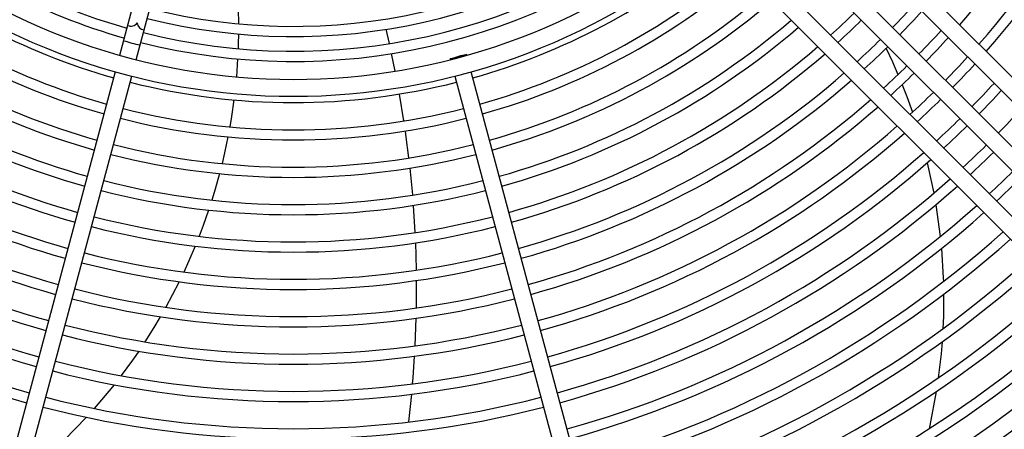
# Model space of a CAD drawing. Header units: centimetres. Extents: x -92429 to 178773, y 2337 to 428125.
# Tile 50 of 138: x 162360 to 162387, y 9139 to 9151. Entities that reach past the tile are written whole.
import ezdxf

# ---------------------------------------------------------------- set-up
doc = ezdxf.new("R2010")
doc.units = ezdxf.units.CM
doc.header["$LTSCALE"] = 50
doc.layers.add('WL_urządzenia', color=1, linetype='Continuous')

msp = doc.modelspace()

# ---------------------------------------------------------------- linework, layer by layer
at = {"layer": 'WL_urządzenia', "color": 1, "linetype": 'Continuous'}
for p, q in [((162373.514, 9162.811, 2170), (162397.542, 9138.783, 2170)), ((162397.215, 9138.455, 2170), (162373.249, 9162.421, 2170)), ((162371.676, 9160.848, 2170), (162395.641, 9136.882, 2170)), ((162395.314, 9136.554, 2170), (162371.285, 9160.582, 2170)), ((162363.016, 9149.574, 2170), (162364.948, 9156.781, 2170)), ((162363.464, 9149.454, 2170), (162365.395, 9156.661, 2170)), ((162391.184, 9143.241, 2170), (162380.564, 9153.86, 2170)), ((162380.236, 9153.532, 2170), (162390.856, 9142.913, 2170)), ((162366.25, 9150.834, 2170), (162366.257, 9150.432, 2170)), ((162366.256, 9150.152, 2170), (162366.25, 9149.885, 2170)), ((162370.372, 9149.892, 2170), (162370.282, 9150.282, 2170)), ((162366.25, 9149.885, 2170), (162366.245, 9149.752, 2170)), ((162383.916, 9149.763, 2170), (162384.089, 9149.392, 2170)), ((162370.531, 9149.141, 2170), (162370.432, 9149.62, 2170)), ((162372.484, 9149.574, 2170), (162372.478, 9149.597, 2170)), ((162366.232, 9149.474, 2170), (162366.197, 9148.988, 2170)), ((162372.031, 9149.477, 2170), (162372.037, 9149.454, 2170)), ((162384.089, 9149.392, 2170), (162384.24, 9149.047, 2170)), ((162362.896, 9149.126, 2170), (162359.009, 9134.62, 2170)), ((162359.457, 9134.5, 2170), (162363.344, 9149.006, 2170)), ((162372.157, 9149.006, 2170), (162376.044, 9134.5, 2170)), ((162376.491, 9134.62, 2170), (162372.604, 9149.126, 2170)), ((162384.353, 9148.771, 2170), (162384.477, 9148.452, 2170)), ((162370.767, 9147.786, 2170), (162370.647, 9148.517, 2170)), ((162384.477, 9148.452, 2170), (162384.633, 9148.019, 2170)), ((162366.129, 9148.356, 2170), (162366.064, 9147.902, 2170)), ((162366.064, 9147.902, 2170), (162366.017, 9147.622, 2170)), ((162365.966, 9147.348, 2170), (162365.875, 9146.914, 2170)), ((162370.821, 9147.411, 2170), (162370.807, 9147.51, 2170)), ((162370.903, 9146.775, 2170), (162370.821, 9147.411, 2170)), ((162365.875, 9146.914, 2170), (162365.806, 9146.619, 2170)), ((162385.037, 9146.638, 2170), (162385.055, 9146.563, 2170)), ((162385.055, 9146.563, 2170), (162385.214, 9145.812, 2170)), ((162365.737, 9146.346, 2170), (162365.618, 9145.919, 2170)), ((162371.005, 9145.768, 2170), (162370.934, 9146.499, 2170)), ((162365.618, 9145.919, 2170), (162365.528, 9145.623, 2170)), ((162371.005, 9145.76, 2170), (162371.005, 9145.768, 2170)), ((162371.074, 9144.739, 2170), (162371.027, 9145.482, 2170)), ((162385.27, 9145.496, 2170), (162385.39, 9144.633, 2170)), ((162365.44, 9145.353, 2170), (162365.292, 9144.931, 2170)), ((162365.292, 9144.931, 2170), (162365.181, 9144.637, 2170)), ((162371.099, 9144.11, 2170), (162371.087, 9144.46, 2170)), ((162365.074, 9144.369, 2170), (162364.9, 9143.965, 2170)), ((162385.422, 9144.302, 2170), (162385.473, 9143.502, 2170)), ((162364.9, 9143.965, 2170), (162364.762, 9143.662, 2170)), ((162371.108, 9143.714, 2170), (162371.099, 9144.11, 2170)), ((162364.635, 9143.398, 2170), (162364.449, 9143.033, 2170)), ((162371.109, 9142.684, 2170), (162371.112, 9143.433, 2170)), ((162385.473, 9143.502, 2170), (162385.477, 9143.402, 2170)), ((162385.484, 9143.057, 2170), (162385.478, 9142.461, 2170)), ((162364.449, 9143.033, 2170), (162364.27, 9142.702, 2170)), ((162364.123, 9142.443, 2170), (162363.948, 9142.148, 2170)), ((162371.074, 9141.651, 2170), (162371.103, 9142.403, 2170)), ((162385.478, 9142.461, 2170), (162385.464, 9142.118, 2170)), ((162363.948, 9142.148, 2170), (162363.702, 9141.759, 2170)), ((162385.442, 9141.759, 2170), (162385.415, 9141.435, 2170)), ((162363.533, 9141.505, 2170), (162363.453, 9141.387, 2170)), ((162385.415, 9141.435, 2170), (162385.34, 9140.781, 2170)), ((162363.361, 9141.256, 2170), (162363.054, 9140.838, 2170)), ((162363.453, 9141.387, 2170), (162363.361, 9141.256, 2170)), ((162371.018, 9140.774, 2170), (162371.059, 9141.368, 2170)), ((162371.004, 9140.614, 2170), (162371.018, 9140.774, 2170)), ((162362.815, 9140.531, 2170), (162362.322, 9139.942, 2170)), ((162362.863, 9140.591, 2170), (162362.815, 9140.531, 2170)), ((162385.284, 9140.406, 2170), (162385.107, 9139.482, 2170)), ((162370.899, 9139.575, 2170), (162370.979, 9140.331, 2170)), ((162362.107, 9139.703, 2170), (162361.5, 9139.078, 2170)), ((162385.107, 9139.482, 2170), (162385.086, 9139.388, 2170))]:
    msp.add_line(p, q, dxfattribs=at)
for points in [[(162363.234, 9150.387, 0.374287), (162363.493, 9150.457, 0.374287), (162363.682, 9150.267)], [(162363.123, 9149.97, -0.037253), (162363.344, 9149.901, -0.037253), (162363.57, 9149.85)], [(162372.031, 9149.477, -0.037253), (162372.257, 9149.528, -0.037253), (162372.478, 9149.597)], [(162372.252, 9149.545, -0.037253), (162372.031, 9149.477)], [(162372.478, 9149.597, -0.037253), (162372.252, 9149.545)]]:
    msp.add_lwpolyline(points, format="xyb", dxfattribs=at)
msp.add_circle((162367.75, 9166.346, 2170), 47.277, dxfattribs=at)
for radius, start, end in [(47.277, 229.4416, 220.5584), (42.566, 227.9961, 222.0039), (42.222, 228.0205, 221.9795), (42.012, 228.0356, 221.9644), (24.177, 318.7373, 344.4508), (24.918, 318.626, 344.4671), (25.196, 318.586, 344.473), (16.262, 255.8165, 309.439), (15.984, 255.8307, 309.342), (16.94, 230.3379, 254.2161), (16.662, 230.4272, 254.203), (16.94, 255.7839, 309.6621), (16.662, 255.797, 309.5728), (17.428, 230.1881, 309.8119), (18.063, 230.0051, 254.2649), (17.891, 230.0533, 309.9467), (18.063, 285.7351, 309.9949), (18.804, 229.8074, 254.2938), (18.804, 285.7062, 310.1926), (19.082, 229.7372, 254.3041), (19.082, 285.6959, 310.2628), (19.823, 229.5598, 254.3301), (19.823, 285.6699, 310.4402), (20.101, 229.4966, 254.3394), (20.101, 285.6606, 310.5034), (22.88, 315.5804, 317.7868), (21.861, 312.0832, 314.3926), (23.158, 315.5734, 317.7533), (21.12, 229.2792, 254.3713), (20.842, 229.3364, 254.3629), (20.842, 285.6371, 310.6636), (21.12, 285.6287, 310.7208), (22.139, 312.1199, 314.4002), (23.899, 315.5556, 317.6679), (24.177, 315.5492, 317.6372), (21.861, 229.1339, 254.3926), (21.861, 285.6074, 310.8661), (22.88, 312.2132, 314.4196), (23.158, 312.2467, 314.4266), (22.139, 229.0819, 254.4002), (22.139, 285.5998, 310.9181), (24.918, 315.5329, 317.5587), (23.899, 312.3321, 314.4444), (25.196, 315.527, 317.5304), (22.88, 228.9495, 254.4196), (22.88, 285.5804, 311.0505), (24.177, 312.3628, 314.4508), (23.158, 228.902, 254.4266), (18.063, 255.7351, 284.2649), (23.158, 285.5734, 311.098), (25.937, 315.512, 317.4581), (24.918, 312.4413, 314.4671), (26.215, 315.5065, 317.432), (24.177, 228.7373, 254.4508), (23.899, 228.7809, 254.4444), (23.899, 285.5556, 311.2191), (24.177, 285.5492, 311.2627), (25.196, 312.4696, 314.473), (18.804, 255.7062, 284.2938), (26.956, 315.4926, 317.3651), (24.918, 228.626, 254.4671), (19.082, 255.6959, 284.3041), (24.918, 285.5329, 311.374), (25.937, 312.5419, 314.488), (26.215, 312.568, 314.4935), (25.196, 228.586, 254.473), (25.196, 285.527, 311.414), (19.823, 255.6699, 284.3301), (26.956, 312.6349, 314.5074), (25.937, 228.4834, 254.488), (20.101, 255.6606, 284.3394), (25.937, 285.512, 311.5166), (27.234, 312.659, 314.5124), (26.215, 228.4464, 254.4935), (26.215, 285.5065, 311.5536), (27.975, 312.7211, 314.5253), (27.234, 228.3173, 254.5124), (26.956, 228.3516, 254.5074), (20.842, 255.6371, 284.3629), (26.956, 285.4926, 311.6484), (27.234, 285.4876, 311.6827), (28.253, 312.7435, 314.53), (21.12, 255.6287, 284.3713), (27.975, 285.4747, 311.7707), (28.253, 285.47, 311.8025), (21.861, 255.6074, 284.3926), (22.139, 255.5998, 284.4002), (28.994, 285.458, 311.8843), (29.272, 285.4536, 311.9139), (22.88, 255.5804, 284.4196), (23.158, 255.5734, 284.4266), (30.013, 285.4424, 311.9901), (30.291, 285.4384, 312.0178), (31.032, 285.4279, 312.0891), (23.899, 255.5556, 284.4444), (31.31, 285.4241, 312.1149), (24.177, 255.5492, 284.4508), (32.051, 285.4143, 312.1817), (32.329, 285.4107, 312.206), (32.908, 227.7448, 312.2552), (24.918, 255.5329, 284.4671), (25.196, 255.527, 284.473), (33.372, 227.7066, 312.2934), (25.937, 255.512, 284.488), (33.769, 285.3932, 312.3252), (34.048, 285.39, 312.3471), (26.215, 255.5065, 284.4935), (34.26, 285.3876, 312.3636), (34.538, 285.3845, 312.3848), (34.751, 285.3821, 312.4008), (35.029, 285.3791, 312.4215), (26.956, 255.4926, 284.5074), (35.242, 285.3768, 312.4371), (35.52, 285.3738, 312.4571), (27.234, 255.4876, 284.5124), (35.732, 285.3716, 312.4723), (36.011, 285.3687, 312.4918), (36.223, 285.3666, 312.5065), (36.501, 285.3638, 312.5256)]:
    msp.add_arc((162367.75, 9166.346, 2170), radius, start, end, dxfattribs=at)

doc.saveas('drawing.dxf')
